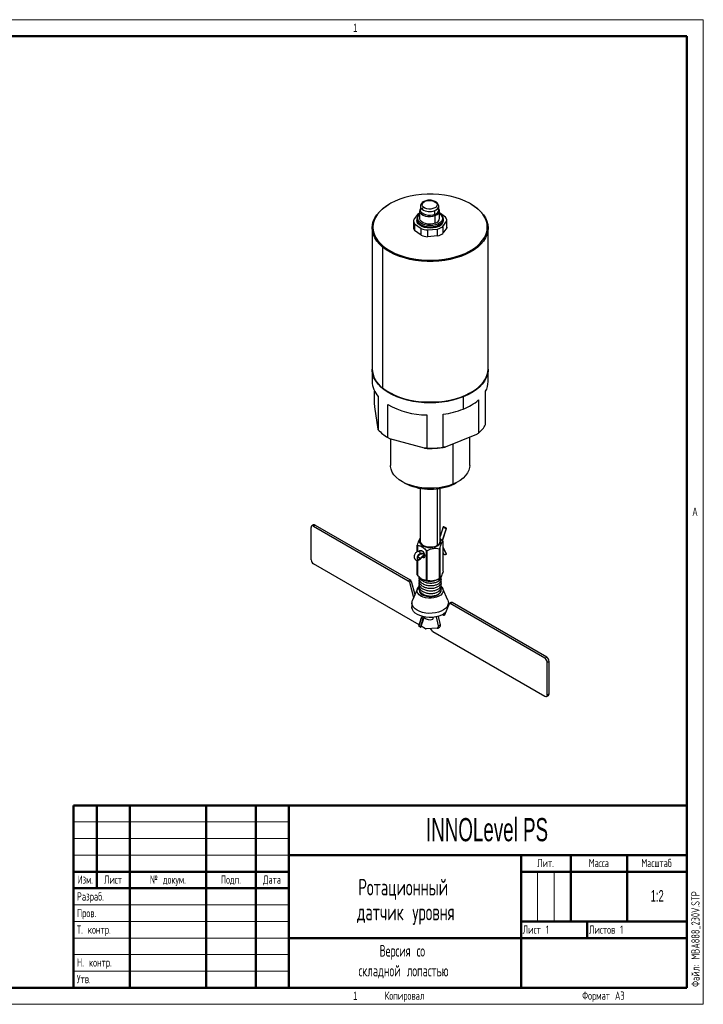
# Model space of a CAD drawing. Header units: millimetres. Extents: x 0 to 420, y 0 to 297.
# Tile 2 of 2: x 214 to 420, y 0 to 297. Entities that reach past the tile are written whole.
import ezdxf

# ---------------------------------------------------------------- set-up
doc = ezdxf.new("R2010")
doc.units = ezdxf.units.MM
doc.layers.add('ОСНОВНОЙ', color=7, linetype='Continuous', lineweight=25)
doc.styles.add('SLDTEXTSTYLE1', font='TXT', dxfattribs={"width": 0.605, "bigfont": 'bigfont'})
doc.styles.add('SLDTEXTSTYLE2', font='TXT', dxfattribs={"width": 0.605})
doc.styles.add('SLDTEXTSTYLE3', font='TXT', dxfattribs={"width": 0.620146, "bigfont": 'bigfont'})
doc.styles.add('SLDTEXTSTYLE4', font='TXT', dxfattribs={"width": 0.559127, "bigfont": 'bigfont'})

# ---------------------------------------------------------------- blocks, each defined once
blk = doc.blocks.new('SW_NOTE_0_1')
at = {"color": 0, "linetype": 'Continuous', "lineweight": 0, "char_height": 5, "attachment_point": 2, "style": 'SLDTEXTSTYLE1'}
for s, insert in [('Ротационный', (22.58, 6.43)), ('датчик уровня', (23.38, -1.07))]:
    blk.add_mtext(s, dxfattribs=dict(at, insert=insert))
blk = doc.blocks.new('SW_NOTE_0_2')
at = {"color": 0, "linetype": 'Continuous', "lineweight": 0, "char_height": 3.5, "attachment_point": 2, "style": 'SLDTEXTSTYLE1'}
for s, insert in [('Версия со', (11.16, 4.5)), ('складной лопастью', (11.53, -1.5))]:
    blk.add_mtext(s, dxfattribs=dict(at, insert=insert))

msp = doc.modelspace()

# ---------------------------------------------------------------- linework, layer by layer
at = {"color": 7, "linetype": 'Continuous', "lineweight": 18}
for p, q in [((0, 297), (420, 297)), ((420, 297), (420, 0)), ((230, 55), (295, 55)), ((230, 50), (295, 50)), ((230, 45), (295, 45)), ((370, 40), (370, 25)), ((375, 40), (375, 25)), ((230, 30), (295, 30)), ((230, 25), (295, 25)), ((230, 20), (295, 20)), ((230, 15), (295, 15)), ((230, 10), (295, 10)), ((0, 0), (420, 0))]:
    msp.add_line(p, q, dxfattribs=at)
at = {"color": 7, "linetype": 'Continuous', "lineweight": 50}
for p, q in [((415, 292), (20, 292)), ((415, 5), (415, 292)), ((230, 60), (415, 60)), ((230, 60), (230, 5)), ((237, 35), (237, 60)), ((247, 60), (247, 5)), ((270, 60), (270, 5)), ((285, 60), (285, 5)), ((295, 60), (295, 5)), ((295, 45), (415, 45)), ((365, 45), (365, 5)), ((380, 45), (380, 25)), ((397, 45), (397, 25)), ((230, 40), (295, 40)), ((365, 40), (415, 40)), ((230, 35), (295, 35)), ((365, 25), (415, 25)), ((385, 25), (385, 20)), ((295, 20), (415, 20)), ((20, 5), (415, 5))]:
    msp.add_line(p, q, dxfattribs=at)
at = {"color": 7, "linetype": 'Continuous', "lineweight": 25}
for p, q in [((325.38, 241.43), (325.21, 241.33)), ((334.67, 240.75), (334.67, 239.52)), ((340.17, 239.52), (340.17, 240.75)), ((349.96, 241.33), (349.78, 241.43)), ((333.72, 238.26), (332.59, 236.58)), ((334.42, 239.32), (334.42, 237.07)), ((338.99, 238.22), (338.99, 239.44)), ((338.99, 238.22), (339.14, 237.9)), ((339.14, 235.65), (339.14, 237.9)), ((340.42, 237.07), (340.42, 239.32)), ((342.26, 237.45), (340.42, 238.77)), ((351.74, 240.08), (351.95, 239.96)), ((332.58, 236.43), (332.58, 234.39)), ((332.9, 235.42), (334.86, 234.01)), ((332.9, 235.42), (332.9, 233.37)), ((333.58, 236.84), (333.58, 236.43)), ((339.93, 235.36), (340.09, 235.04)), ((340.09, 234.63), (340.09, 235.04)), ((341.45, 234.6), (342.58, 236.28)), ((341.58, 236.43), (341.58, 236.84)), ((342.58, 234.39), (342.58, 236.43)), ((342.58, 234.24), (342.58, 236.28)), ((320.08, 234.19), (320.08, 191.73)), ((334.86, 231.97), (332.9, 233.37)), ((334.86, 231.97), (334.86, 234.01)), ((336.77, 233.58), (339.85, 233.86)), ((336.77, 233.58), (336.77, 231.54)), ((339.85, 231.82), (336.77, 231.54)), ((339.85, 231.82), (339.85, 233.86)), ((341.45, 234.6), (341.45, 232.56)), ((342.58, 234.24), (341.45, 232.56)), ((355.08, 191.73), (355.08, 234.19)), ((323.42, 228.7), (323.22, 228.42)), ((323.22, 228.42), (323.22, 185.96)), ((320.08, 191.52), (320.08, 187.85)), ((355.08, 187.85), (355.08, 191.52)), ((320.84, 180.79), (320.84, 184.9)), ((325.21, 184.58), (325.38, 184.48)), ((349.78, 184.48), (349.96, 184.58)), ((354.32, 174.9), (354.32, 184.9)), ((321.94, 183.32), (321.94, 173.32)), ((347.58, 183.23), (347.58, 179.55)), ((352.19, 182.29), (352.19, 172.29)), ((321.88, 173.52), (320.9, 180.18)), ((324.79, 170.95), (324.79, 180.95)), ((336.55, 177.76), (336.55, 167.76)), ((341.53, 168), (341.53, 178.01)), ((335.91, 167.73), (325.43, 170.57)), ((325.63, 170.52), (325.63, 162.54)), ((351.61, 171.85), (342.11, 168.03)), ((349.53, 162.54), (349.53, 171.01)), ((329.13, 157.66), (329.84, 157.25)), ((345.33, 157.25), (346.03, 157.66)), ((334.58, 155.64), (334.58, 139.67)), ((340.58, 139.67), (340.58, 155.64)), ((343.84, 156.53), (344.41, 156.87)), ((301.7, 134.06), (301.7, 143.85)), ((302.43, 144.62), (301.9, 144.31)), ((302.93, 144.57), (302.4, 144.26)), ((302.4, 144.26), (330.98, 127.77)), ((302.93, 144.57), (331.51, 128.07)), ((341.53, 144.06), (340.58, 141.11)), ((341.3, 139.83), (342.5, 143.57)), ((342.47, 143.6), (341.7, 144.05)), ((341.47, 130.63), (341.47, 139.62)), ((333.7, 136.5), (333.7, 138.5)), ((333.74, 138.42), (333.74, 136.52)), ((335.19, 136.76), (333.99, 136.59)), ((334.95, 136.8), (334.9, 136.72)), ((336.48, 127.86), (336.48, 136.84)), ((336.62, 136.82), (336.62, 127.84)), ((340.36, 128.42), (340.36, 137.4)), ((340.46, 137.46), (340.46, 128.47)), ((342.49, 135.88), (341.47, 137.89)), ((333.7, 129.52), (333.7, 133.95)), ((334.58, 135.83), (333.74, 134.98)), ((333.74, 133.95), (333.74, 129.44)), ((334.53, 134.5), (333.76, 134.95)), ((334.38, 135.63), (334.33, 135.77)), ((334.53, 134.5), (335.84, 135.82)), ((334.57, 135.83), (335.81, 136.01)), ((334.61, 134.35), (335.92, 135.67)), ((334.61, 134.35), (334.63, 134.37)), ((341.47, 136.16), (341.57, 135.95)), ((334.27, 114.44), (302.4, 132.83)), ((330.98, 127.77), (331.51, 128.07)), ((335.11, 128.24), (335.28, 128.14)), ((339.88, 128.14), (340.41, 128.45)), ((331.84, 127.62), (331.31, 127.32)), ((331.31, 127.32), (332.61, 122.71)), ((331.84, 127.62), (332.99, 123.57)), ((333.75, 125.33), (332.25, 121.87)), ((342.92, 121.87), (341.41, 125.33)), ((336.17, 123.34), (336.02, 123.44)), ((332.08, 121.1), (332.08, 119.87)), ((343.33, 120.79), (341.91, 117.43)), ((343.08, 120.2), (343.08, 121.1)), ((343.94, 121.19), (343.41, 120.88)), ((344.19, 121.16), (343.66, 120.85)), ((372.23, 104.36), (343.66, 120.85)), ((372.76, 104.67), (344.19, 121.16)), ((334.99, 116.68), (334.17, 114.13)), ((334.19, 114.11), (335.01, 116.66)), ((334.71, 113.81), (335.52, 116.36)), ((334.81, 113.79), (335.63, 116.34)), ((334.82, 113.81), (335.64, 116.36)), ((335.52, 116.36), (335.01, 116.66)), ((335.64, 116.36), (335.63, 116.34)), ((338.36, 116.73), (338.36, 116.15)), ((339.42, 116.88), (340.04, 114.19)), ((339.99, 117.02), (340.57, 114.5)), ((341.58, 117.36), (341.29, 117.53)), ((342.03, 117.71), (341.81, 117.84)), ((334.71, 113.81), (334.19, 114.11)), ((334.82, 113.81), (334.81, 113.79)), ((336.23, 113.3), (334.9, 114.07)), ((339.7, 113.43), (336.4, 113.26)), ((337.64, 113.32), (338.24, 112.6)), ((339.86, 113.48), (340.39, 113.78)), ((340.04, 114.19), (340.57, 114.5)), ((338.41, 112.46), (372.23, 92.93)), ((372.23, 104.36), (372.76, 104.67)), ((373.47, 103.44), (372.94, 103.14)), ((372.94, 93.34), (372.94, 103.14)), ((373.47, 93.64), (373.47, 103.44)), ((372.73, 92.88), (373.26, 93.18)), ((372.94, 93.34), (373.47, 93.64))]:
    msp.add_line(p, q, dxfattribs=at)
at = {"color": 8, "linetype": 'Continuous', "lineweight": 25}
for p, q in [((344.41, 168.95), (344.41, 156.87)), ((339.7, 155.52), (339.7, 138.45)), ((342.43, 143.56), (341.25, 139.88)), ((341.47, 137.66), (342.43, 135.76)), ((333.76, 134.95), (334.64, 135.84)), ((335.76, 136.1), (334.63, 135.94)), ((334.63, 134.37), (335.93, 135.69)), ((335.84, 135.82), (335.58, 135.97)), ((335.84, 135.82), (335.87, 135.86)), ((335.92, 135.67), (335.93, 135.69)), ((341.58, 117.36), (341.98, 117.59))]:
    msp.add_line(p, q, dxfattribs=at)
at = {"color": 7, "linetype": 'Continuous', "lineweight": 25, "flags": 128}
for points in [[(351.74, 240.08), (350.67, 240.88), (349.47, 241.61), (348.15, 242.26), (346.71, 242.84), (345.18, 243.33), (343.58, 243.73), (341.91, 244.03), (340.2, 244.23), (338.46, 244.34), (336.71, 244.34), (334.98, 244.23), (333.26, 244.03), (331.6, 243.73), (329.99, 243.33), (328.46, 242.84), (327.03, 242.27), (325.7, 241.61), (324.5, 240.88), (323.43, 240.08), (322.5, 239.23), (321.73, 238.32), (321.13, 237.37), (320.69, 236.4), (320.42, 235.4), (320.33, 234.39), (320.42, 233.39), (320.69, 232.39), (321.12, 231.41), (321.73, 230.47), (322.5, 229.56), (323.42, 228.7)], [(323.22, 228.42), (322.28, 229.29), (321.5, 230.2), (320.88, 231.16), (320.44, 232.16), (320.17, 233.17), (320.08, 234.19), (320.17, 235.21), (320.44, 236.22), (320.89, 237.21), (321.5, 238.17), (322.28, 239.09), (323.22, 239.96), (324.31, 240.77), (325.21, 241.33)], [(335.58, 240.41), (335.29, 240.74), (335.18, 241.11), (335.24, 241.48), (335.49, 241.82), (335.89, 242.11), (336.41, 242.32), (337.02, 242.43), (337.66, 242.45), (338.28, 242.36), (338.83, 242.17), (339.27, 241.9)], [(339.27, 241.9), (339.56, 241.57), (339.67, 241.2), (339.6, 240.84), (339.36, 240.49), (338.96, 240.21), (338.43, 240), (337.83, 239.88), (337.19, 239.86), (336.56, 239.96), (336.01, 240.14), (335.58, 240.41)], [(349.96, 241.33), (350.86, 240.77), (351.95, 239.96)], [(351.95, 239.96), (352.89, 239.09), (353.67, 238.17), (354.28, 237.21), (354.73, 236.22), (354.99, 235.21), (355.08, 234.18), (354.99, 233.16), (354.72, 232.15), (354.28, 231.16), (353.66, 230.2), (352.88, 229.28), (351.94, 228.41), (350.86, 227.6), (349.64, 226.86), (348.29, 226.2), (346.84, 225.61), (345.29, 225.12), (343.66, 224.71), (341.97, 224.41), (340.23, 224.2), (338.47, 224.1), (336.69, 224.1), (334.93, 224.2), (333.19, 224.41), (331.5, 224.71), (329.87, 225.12), (328.32, 225.61), (326.87, 226.2), (325.52, 226.87), (324.3, 227.61), (323.22, 228.42)], [(323.42, 228.7), (324.49, 227.91), (325.7, 227.17), (327.02, 226.52), (328.46, 225.94), (329.98, 225.45), (331.59, 225.05), (333.26, 224.75), (334.97, 224.55), (336.71, 224.45), (338.45, 224.45), (340.19, 224.55), (341.9, 224.75), (343.57, 225.05), (345.18, 225.45), (346.7, 225.94), (348.14, 226.51), (349.46, 227.17), (350.67, 227.9), (351.74, 228.7), (352.66, 229.56), (353.43, 230.46), (354.04, 231.41), (354.48, 232.38), (354.74, 233.38), (354.83, 234.39), (354.75, 235.4), (354.48, 236.39), (354.04, 237.37), (353.44, 238.32), (352.67, 239.22), (351.74, 240.08)], [(334.42, 238.26), (333.97, 237.83), (333.68, 237.35), (333.58, 236.83), (333.69, 236.32), (333.99, 235.83), (334.47, 235.39), (335.1, 235.03), (335.86, 234.76), (336.71, 234.59), (337.6, 234.53), (338.49, 234.59), (339.33, 234.76), (340.09, 235.04)], [(339.93, 235.36), (339.22, 235.1), (338.43, 234.94), (337.6, 234.88), (336.76, 234.93), (335.97, 235.09), (335.26, 235.35), (334.66, 235.69), (334.21, 236.1), (333.93, 236.55), (333.83, 237.04), (333.92, 237.52), (334.2, 237.98), (334.42, 238.21)], [(334.67, 240.01), (334.47, 239.62), (334.43, 239.17), (334.6, 238.73), (334.96, 238.33), (335.49, 238), (336.15, 237.75), (336.89, 237.61), (337.68, 237.59), (338.44, 237.69), (339.14, 237.9)], [(338.99, 238.22), (338.36, 238.03), (337.66, 237.94), (336.94, 237.96), (336.25, 238.09), (335.65, 238.31), (335.17, 238.62), (334.84, 238.98), (334.68, 239.39), (334.67, 239.52)], [(339.14, 237.9), (339.72, 238.2), (340.14, 238.58), (340.38, 239.01), (340.41, 239.46), (340.25, 239.91), (340.17, 240.01)], [(340.42, 238.46), (340.51, 238.4), (340.96, 237.99), (341.24, 237.53), (341.33, 237.05), (341.24, 236.57), (340.97, 236.11), (340.52, 235.7), (339.93, 235.36)], [(340.09, 235.04), (340.72, 235.41), (341.19, 235.85), (341.49, 236.34), (341.58, 236.85), (341.48, 237.36), (341.18, 237.85), (340.7, 238.29), (340.41, 238.47)], [(340.09, 234.63), (339.33, 234.36), (338.49, 234.18), (337.6, 234.12), (336.71, 234.18), (335.86, 234.35), (335.1, 234.62), (334.47, 234.99), (333.99, 235.42), (333.69, 235.91), (333.58, 236.42), (333.58, 236.43)], [(339.14, 235.65), (338.44, 235.44), (337.68, 235.35), (336.89, 235.37), (336.15, 235.51), (335.49, 235.75), (334.96, 236.08), (334.6, 236.49), (334.43, 236.93), (334.42, 237.07)], [(342.58, 234.39), (342.58, 234.39), (342.58, 234.24)], [(347.58, 183.23), (346.07, 182.69), (344.48, 182.24), (342.82, 181.88), (341.1, 181.63), (339.35, 181.47), (337.58, 181.42), (335.81, 181.47), (334.06, 181.63), (332.34, 181.88), (330.68, 182.24), (329.09, 182.69), (327.58, 183.23), (326.18, 183.86), (324.9, 184.56), (323.74, 185.34), (322.73, 186.18), (321.87, 187.08), (321.17, 188.02), (320.64, 188.99), (320.28, 189.99), (320.11, 191.01), (320.08, 191.62)], [(323.22, 185.96), (324.3, 185.15), (325.52, 184.41), (326.87, 183.74), (328.32, 183.15), (329.87, 182.66), (331.5, 182.25), (333.19, 181.95), (334.93, 181.74), (336.69, 181.64), (338.47, 181.64), (340.23, 181.74), (341.97, 181.95), (343.66, 182.25), (345.29, 182.66), (346.84, 183.15), (348.29, 183.74), (349.64, 184.4), (350.86, 185.14), (351.94, 185.95), (352.88, 186.82), (353.66, 187.74), (354.28, 188.7), (354.72, 189.69), (354.99, 190.7), (355.08, 191.72), (355.08, 191.73)], [(355.08, 191.62), (355.06, 191.01), (354.88, 189.99), (354.52, 188.99), (353.99, 188.01), (353.29, 187.07), (352.43, 186.18), (351.42, 185.34), (350.26, 184.56), (348.98, 183.86), (347.58, 183.23)], [(349.78, 184.48), (349.46, 184.3), (348.14, 183.65), (346.7, 183.07), (345.18, 182.58), (343.57, 182.18), (341.9, 181.88), (340.19, 181.68), (338.45, 181.58), (336.71, 181.58), (334.97, 181.68), (333.26, 181.88), (331.59, 182.18), (329.98, 182.58), (328.46, 183.07), (327.02, 183.65), (325.7, 184.31), (325.38, 184.48)], [(344.41, 156.87), (343.12, 156.42), (341.75, 156.07), (340.32, 155.82), (338.84, 155.67), (337.34, 155.64), (335.84, 155.71), (334.37, 155.89), (332.96, 156.17), (331.61, 156.56), (330.36, 157.04), (329.23, 157.6), (328.22, 158.25), (327.36, 158.96), (326.67, 159.73), (326.14, 160.54), (325.8, 161.38), (325.64, 162.24), (325.63, 162.54)], [(349.53, 162.54), (349.49, 161.96), (349.27, 161.1), (348.87, 160.27), (348.29, 159.47), (347.54, 158.72), (346.63, 158.03), (345.58, 157.41), (344.41, 156.87)], [(343.84, 156.53), (344.96, 157.04), (345.33, 157.25)], [(341.54, 144.08), (341.53, 144.03), (341.56, 143.96), (341.64, 143.89), (341.75, 143.81), (341.9, 143.73), (342.07, 143.66), (342.26, 143.6), (342.43, 143.56)], [(342.43, 143.56), (342.46, 143.56), (342.48, 143.56), (342.49, 143.56), (342.5, 143.57), (342.5, 143.57), (342.5, 143.58), (342.49, 143.59), (342.47, 143.6)], [(334.58, 140.39), (334.44, 140.16), (334.33, 139.73), (334.4, 139.29), (334.64, 138.88), (335.03, 138.51), (335.57, 138.2), (336.21, 137.97), (336.93, 137.83), (337.68, 137.8), (338.42, 137.86), (339.13, 138.02), (339.74, 138.27), (340.25, 138.6), (340.6, 138.98), (340.8, 139.4), (340.82, 139.84), (340.67, 140.26), (340.58, 140.39)], [(334.58, 139.67), (334.62, 139.4), (334.83, 138.98), (335.21, 138.61), (335.74, 138.3), (336.39, 138.08), (337.11, 137.96), (337.87, 137.95), (338.6, 138.04), (339.27, 138.24), (339.83, 138.53), (340.26, 138.89), (340.51, 139.29), (340.58, 139.67)], [(334.28, 136.63), (334.29, 136.66), (334.48, 136.88), (334.77, 136.93), (335.11, 136.81), (335.45, 136.54), (335.73, 136.15), (335.92, 135.71), (335.99, 135.28)], [(334.53, 135.84), (334.27, 135.73), (334.02, 135.5), (333.82, 135.19), (333.71, 134.85), (333.71, 134.54), (333.82, 134.33), (334.02, 134.25), (334.27, 134.31), (334.53, 134.5)], [(334.26, 134.12), (334.33, 134.15), (334.63, 134.37)], [(335.99, 135.28), (335.92, 134.93), (335.73, 134.71), (335.45, 134.66), (335.11, 134.77), (335.06, 134.8)], [(342.43, 135.76), (342.46, 135.77), (342.48, 135.79), (342.49, 135.81), (342.5, 135.83), (342.5, 135.85), (342.5, 135.87), (342.49, 135.88)], [(334.79, 123.16), (334.25, 123.54), (333.88, 123.98), (333.67, 124.46), (333.65, 124.96), (333.81, 125.44), (334.14, 125.89), (334.24, 125.99)], [(340.99, 125.92), (341.12, 125.78), (341.42, 125.32), (341.53, 124.83), (341.46, 124.34), (341.21, 123.87), (340.79, 123.44), (340.22, 123.07), (339.53, 122.79), (338.74, 122.59), (337.9, 122.5), (337.05, 122.51), (336.22, 122.63), (335.46, 122.85), (334.79, 123.16)], [(333.69, 118.85), (333.06, 119.29), (332.58, 119.78), (332.25, 120.32), (332.1, 120.88), (332.12, 121.45), (332.25, 121.87)], [(342.92, 121.87), (343.02, 121.59), (343.08, 121.02), (342.97, 120.46), (342.69, 119.91), (342.24, 119.41), (341.64, 118.95), (340.92, 118.57), (340.08, 118.27), (339.16, 118.05), (338.2, 117.94), (337.21, 117.93), (336.24, 118.02), (335.31, 118.2), (334.45, 118.49), (333.69, 118.85)], [(340.69, 124.22), (340.44, 123.88), (340.01, 123.52), (339.45, 123.23), (338.78, 123.03), (338.05, 122.91), (337.3, 122.9), (336.56, 122.99), (335.88, 123.17), (335.29, 123.44)], [(342.23, 118.17), (341.73, 117.78), (341.01, 117.39), (340.18, 117.07), (339.27, 116.85), (338.3, 116.72), (337.31, 116.7), (336.32, 116.78), (335.38, 116.96), (334.51, 117.24), (333.74, 117.6), (333.1, 118.03), (332.6, 118.53), (332.26, 119.07), (332.1, 119.63), (332.08, 119.87)], [(343.66, 120.85), (343.61, 120.88), (343.55, 120.9), (343.5, 120.9), (343.46, 120.9), (343.42, 120.88), (343.38, 120.86), (343.35, 120.83), (343.33, 120.79)], [(341.91, 117.43), (341.89, 117.38), (341.86, 117.35), (341.83, 117.33), (341.78, 117.31), (341.74, 117.31), (341.69, 117.31), (341.64, 117.33), (341.58, 117.36)], [(334.19, 114.11), (334.18, 114.12), (334.17, 114.13), (334.17, 114.13), (334.17, 114.13)], [(339.7, 113.43), (339.8, 113.45), (339.89, 113.49), (339.96, 113.56), (340.02, 113.66), (340.05, 113.77), (340.07, 113.9), (340.07, 114.04), (340.04, 114.19)], [(340.57, 114.5), (340.6, 114.35), (340.6, 114.2), (340.58, 114.07), (340.55, 113.96), (340.49, 113.87), (340.42, 113.8), (340.39, 113.78)]]:
    msp.add_lwpolyline(points, dxfattribs=at)
at = {"color": 8, "linetype": 'Continuous', "lineweight": 25, "flags": 128}
for points in [[(334.63, 135.94), (334.33, 135.82), (334.03, 135.55), (333.8, 135.18), (333.67, 134.78), (333.67, 134.42), (333.8, 134.17), (334.03, 134.07), (334.26, 134.12)], [(335.01, 116.66), (335, 116.67), (334.99, 116.67), (334.99, 116.68), (334.99, 116.68)]]:
    msp.add_lwpolyline(points, dxfattribs=at)
at = {"color": 8, "linetype": 'Continuous', "lineweight": 25}
for centre, radius, start, end in [((335.84, 240.79), 1.17, 182.2647, 234.7627), ((338.61, 240.98), 1.58, 283.9359, 350.4698), ((339.41, 241.62), 0.312, 54.9602, 116.646), ((333.97, 135.93), 0.657, 0.7079, 88.5203), ((334.55, 135.92), 0.0899, 287.54, 14.9507), ((335.7, 135.59), 0.27, 37.5108, 58.609)]:
    msp.add_arc(centre, radius, start, end, dxfattribs=at)
at = {"color": 7, "linetype": 'Continuous', "lineweight": 25}
for centre, radius, start, end in [((336.42, 234.38), 4.73, 114.9763, 124.8437), ((335.84, 239.8), 0.671, 112.7073, 176.0734), ((337.45, 243.24), 4.1, 236.0958, 292.0735), ((338.62, 239.74), 1.56, 283.6722, 352.0306), ((334.41, 236.44), 1.82, 175.6501, 214.3927), ((338.73, 237.31), 1.71, 283.6722, 352.0306), ((339.41, 236.72), 2.19, 288.0604, 352.5651), ((340.76, 236.42), 1.82, 355.6501, 34.3927), ((334.43, 234.41), 1.84, 180.6798, 214.2863), ((337.44, 241.05), 7.49, 249.8892, 264.876), ((337.44, 239.01), 7.49, 249.8892, 264.876), ((338.38, 239.12), 5.46, 285.6357, 304.1705), ((338.38, 237.07), 5.46, 285.6357, 304.1705), ((327.76, 192.16), 7.69, 183.2542, 233.7732), ((327.04, 188.06), 6.96, 181.7241, 222.8309), ((348.86, 187.88), 6.22, 331.3646, 359.6701), ((341.79, 194.6), 16.12, 291.0418, 310.2049), ((336.84, 202.11), 24.35, 240.3302, 269.3072), ((338.32, 203.1), 25.3, 277.2838, 291.4563), ((331.18, 181.55), 12.38, 221.6935, 238.9323), ((346.17, 179.36), 9.29, 310.4039, 331.2906), ((337.58, 197.16), 29.48, 266.7437, 278.8359), ((337.59, 197.72), 29.98, 268.0177, 277.5619), ((337.64, 172.47), 17.11, 242.8704, 291.24), ((302.13, 143.92), 0.437, 50.7967, 189.214), ((302.64, 144.16), 0.503, 54.3824, 114.3071), ((341.59, 143.88), 0.199, 55.3074, 102.8341), ((339.99, 138.98), 1.61, 23.3023, 26.4946), ((335.18, 139.14), 1.61, 203.3023, 206.4946), ((334.99, 136.4), 0.41, 60.3956, 135.6528), ((337.54, 143.22), 6.47, 260.5755, 261.8384), ((338.53, 140.69), 3.77, 299.0924, 300.9023), ((303.23, 134.12), 1.54, 182.6055, 237.3945), ((334.56, 135.89), 0.0595, 238.5606, 277.6369), ((334.46, 134.34), 0.177, 10.4523, 64.7359), ((335.57, 135.4), 0.42, 233.8195, 359.1904), ((342.1, 136.31), 0.645, 214.8321, 301.0118), ((330.55, 127.11), 0.781, 15.3051, 57.1301), ((331.08, 127.42), 0.781, 15.3051, 57.1301), ((335.18, 130.16), 1.61, 203.3023, 206.4946), ((337.58, 132.54), 4.96, 242.3985, 297.6015), ((337.54, 134.24), 6.47, 260.5755, 261.8384), ((338.53, 131.71), 3.77, 299.0924, 300.9023), ((335.89, 124.87), 1.55, 179.9592, 247.0668), ((337.59, 126.01), 3.03, 242.0716, 295.9961), ((344.04, 120.96), 0.247, 53.8186, 114.8709), ((336.61, 116.14), 1.68, 148.5363, 161.986), ((337.14, 115.84), 1.7, 142.5002, 161.9375), ((335.6, 116.47), 0.133, 235.3074, 282.8341), ((337.08, 115.87), 1.52, 140.1429, 161.9577), ((337.55, 118.64), 2.62, 227.7033, 288.0961), ((334.78, 113.92), 0.133, 235.3074, 282.8341), ((336.4, 113.57), 0.313, 237.8857, 270.5293), ((338.74, 113.01), 0.643, 218.867, 238.9727), ((371.4, 103.07), 1.54, 2.6055, 57.3945), ((371.93, 103.37), 1.54, 2.6055, 57.3945), ((372.51, 93.27), 0.437, 230.7967, 9.214), ((372.99, 93.58), 0.48, 304.0564, 7.2558)]:
    msp.add_arc(centre, radius, start, end, dxfattribs=at)
for points, knots in [([(339.59, 241.87), (339.51, 241.94), (339.28, 242.11), (338.83, 242.32), (338.22, 242.49), (337.56, 242.56), (336.9, 242.53), (336.26, 242.4), (335.68, 242.18), (335.22, 241.87), (334.89, 241.5), (334.7, 241.13), (334.7, 240.89), (334.69, 240.79)], [0, 0, 0, 0, 0.055474, 0.155186, 0.255663, 0.355878, 0.455998, 0.556612, 0.658357, 0.761977, 0.853802, 0.940283, 1, 1, 1, 1]), ([(340.15, 240.71), (340.16, 240.76), (340.19, 240.97), (340.06, 241.31), (339.85, 241.64), (339.66, 241.81), (339.59, 241.87)], [0, 0, 0, 0, 0.127933, 0.463441, 0.796613, 1, 1, 1, 1]), ([(320.9, 180.18), (320.89, 180.29), (320.87, 180.5), (320.85, 180.7), (320.84, 180.79)], [0, 0, 0, 0, 0.556838, 1, 1, 1, 1]), ([(321.94, 173.32), (321.93, 173.36), (321.91, 173.42), (321.89, 173.49), (321.88, 173.52)], [0, 0, 0, 0, 0.5631419, 1, 1, 1, 1]), ([(352.19, 172.29), (352.09, 172.2), (351.89, 172.06), (351.7, 171.91), (351.61, 171.85)], [0, 0, 0, 0, 0.5631419, 1, 1, 1, 1]), ([(325.43, 170.57), (325.31, 170.64), (325.1, 170.77), (324.89, 170.89), (324.79, 170.95)], [0, 0, 0, 0, 0.556838, 1, 1, 1, 1]), ([(336.55, 167.76), (336.43, 167.75), (336.22, 167.74), (336, 167.73), (335.91, 167.73)], [0, 0, 0, 0, 0.563142, 1, 1, 1, 1]), ([(342.11, 168.03), (342, 168.03), (341.81, 168.01), (341.62, 168.01), (341.53, 168)], [0, 0, 0, 0, 0.556838, 1, 1, 1, 1]), ([(334.58, 140.55), (334.55, 140.53), (334.45, 140.45), (334.23, 140.09), (333.95, 139.4), (333.78, 138.77), (333.7, 138.5)], [0, 0, 0, 0, 0.106052, 0.36256, 0.734325, 1, 1, 1, 1]), ([(340.46, 137.46), (340.53, 137.7), (340.67, 138.2), (340.94, 138.93), (341.21, 139.42), (341.39, 139.56), (341.47, 139.62)], [0, 0, 0, 0, 0.217359, 0.441929, 0.767405, 1, 1, 1, 1]), ([(341.43, 139.7), (341.29, 139.86), (341.02, 140.16), (340.73, 140.37), (340.58, 140.47)], [0, 0, 0, 0, 0.51522, 1, 1, 1, 1]), ([(333.74, 138.42), (333.88, 138.41), (334.33, 138.39), (335.2, 138.08), (335.99, 137.39), (336.39, 136.94), (336.48, 136.84)], [0, 0, 0, 0, 0.160728, 0.52963, 0.899576, 1, 1, 1, 1]), ([(335.08, 136.77), (335.06, 136.77), (335.03, 136.76), (335.02, 136.74), (335.02, 136.73)], [0, 0, 0, 0, 0.836293, 1, 1, 1, 1]), ([(336.62, 136.82), (336.88, 136.96), (337.4, 137.23), (338.39, 137.55), (339.42, 137.6), (340.08, 137.46), (340.36, 137.4)], [0, 0, 0, 0, 0.217359, 0.441929, 0.767405, 1, 1, 1, 1]), ([(332.81, 135.41), (332.78, 135.31), (332.71, 135.07), (332.75, 134.71), (332.89, 134.36), (333.16, 134.08), (333.51, 133.93), (333.88, 133.93), (334.22, 134.04), (334.46, 134.2), (334.58, 134.32), (334.61, 134.35)], [0, 0, 0, 0, 0.1010862, 0.2339188, 0.3564303, 0.4768567, 0.6064631, 0.721198, 0.8359735, 0.9598442, 1, 1, 1, 1]), ([(333.99, 136.59), (333.89, 136.57), (333.66, 136.51), (333.34, 136.3), (333.06, 135.99), (332.86, 135.67), (332.82, 135.47), (332.81, 135.41)], [0, 0, 0, 0, 0.1880866, 0.4057971, 0.6476242, 0.9049664, 1, 1, 1, 1]), ([(335.45, 135.2), (335.48, 135.18), (335.57, 135.11), (335.73, 135.08), (335.83, 135.11), (335.87, 135.12)], [0, 0, 0, 0, 0.181952, 0.740575, 1, 1, 1, 1]), ([(335.51, 135.26), (335.52, 135.26), (335.58, 135.21), (335.73, 135.21), (335.88, 135.22), (335.94, 135.27), (335.94, 135.27)], [0, 0, 0, 0, 0.018987, 0.478546, 0.943415, 1, 1, 1, 1]), ([(336.48, 127.86), (336.34, 127.87), (335.88, 127.89), (335.02, 128.2), (334.23, 128.89), (333.83, 129.34), (333.74, 129.44)], [0, 0, 0, 0, 0.160728, 0.52963, 0.899576, 1, 1, 1, 1]), ([(334.27, 128.93), (334.24, 128.86), (334.19, 128.68), (334.22, 128.28), (334.42, 127.68), (335.06, 127.01), (336.05, 126.52), (337.2, 126.27), (338.41, 126.27), (339.51, 126.52), (340.29, 126.95), (340.78, 127.46), (340.97, 128.01), (341, 128.41), (340.88, 128.6), (340.88, 128.61)], [0, 0, 0, 0, 0.026869, 0.067489, 0.1518251, 0.256296, 0.3622071, 0.4605992, 0.5638711, 0.6708664, 0.7664604, 0.8441129, 0.9174477, 0.9941062, 1, 1, 1, 1]), ([(334.28, 128.22), (334.25, 128.13), (334.2, 127.93), (334.21, 127.5), (334.42, 126.89), (335.06, 126.23), (336.05, 125.73), (337.2, 125.49), (338.41, 125.49), (339.51, 125.74), (340.29, 126.17), (340.78, 126.68), (340.97, 127.23), (341, 127.63), (340.88, 127.81), (340.88, 127.83)], [0, 0, 0, 0, 0.03577, 0.076018, 0.159583, 0.263098, 0.368041, 0.465533, 0.56786, 0.673877, 0.768596, 0.845539, 0.918203, 0.99416, 1, 1, 1, 1]), ([(334.33, 128.88), (334.36, 128.76), (334.48, 128.37), (335.08, 127.8), (336.05, 127.3), (337.2, 127.05), (338.41, 127.05), (339.5, 127.3), (340.3, 127.73), (340.77, 128.24), (340.98, 128.71), (340.94, 128.99), (340.92, 129.1)], [0, 0, 0, 0, 0.053456, 0.17596, 0.300152, 0.415527, 0.536625, 0.662088, 0.774182, 0.865238, 0.951231, 1, 1, 1, 1]), ([(336.1, 127.81), (336.09, 127.81), (335.92, 127.84), (335.49, 128.01), (334.98, 128.24), (334.77, 128.49), (334.7, 128.56)], [0, 0, 0, 0, 0.022515, 0.272157, 0.776154, 1, 1, 1, 1]), ([(340.36, 128.42), (340.1, 128.28), (339.58, 128), (338.59, 127.69), (337.56, 127.63), (336.89, 127.78), (336.62, 127.84)], [0, 0, 0, 0, 0.217359, 0.441929, 0.767405, 1, 1, 1, 1]), ([(341.47, 130.63), (341.4, 130.39), (341.26, 129.89), (340.99, 129.16), (340.71, 128.67), (340.54, 128.53), (340.46, 128.47)], [0, 0, 0, 0, 0.217359, 0.441929, 0.767405, 1, 1, 1, 1]), ([(334.28, 127.44), (334.25, 127.34), (334.2, 127.14), (334.21, 126.71), (334.42, 126.11), (335.06, 125.45), (336.05, 124.95), (337.2, 124.71), (338.41, 124.7), (339.51, 124.95), (340.29, 125.38), (340.78, 125.9), (340.97, 126.45), (341, 126.85), (340.88, 127.03), (340.88, 127.05)], [0, 0, 0, 0, 0.03577, 0.076018, 0.159583, 0.263098, 0.368041, 0.465533, 0.56786, 0.673877, 0.768596, 0.845539, 0.918203, 0.99416, 1, 1, 1, 1]), ([(334.28, 126.66), (334.25, 126.56), (334.2, 126.36), (334.21, 125.93), (334.42, 125.33), (335.06, 124.66), (336.05, 124.17), (337.2, 123.92), (338.41, 123.92), (339.51, 124.17), (340.29, 124.6), (340.78, 125.12), (340.97, 125.66), (341, 126.06), (340.88, 126.25), (340.88, 126.26)], [0, 0, 0, 0, 0.03577, 0.076018, 0.159583, 0.263098, 0.368041, 0.465533, 0.56786, 0.673877, 0.768596, 0.845539, 0.918203, 0.99416, 1, 1, 1, 1]), ([(334.28, 125.87), (334.25, 125.78), (334.2, 125.58), (334.21, 125.15), (334.42, 124.55), (335.06, 123.88), (336.05, 123.39), (337.2, 123.14), (338.41, 123.14), (339.51, 123.39), (340.29, 123.82), (340.78, 124.33), (340.97, 124.88), (341, 125.28), (340.88, 125.47), (340.88, 125.48)], [0, 0, 0, 0, 0.03577, 0.076018, 0.159583, 0.263098, 0.368041, 0.465533, 0.56786, 0.673877, 0.768596, 0.845539, 0.918203, 0.99416, 1, 1, 1, 1]), ([(335.64, 116.36), (335.66, 116.41), (335.7, 116.53), (335.8, 116.72), (335.9, 116.82), (335.94, 116.87)], [0, 0, 0, 0, 0.267951, 0.685943, 1, 1, 1, 1])]:
    msp.add_open_spline(points, degree=3, knots=knots, dxfattribs=at)
at = {"layer": 'ОСНОВНОЙ', "linetype": 'Continuous', "lineweight": 18}
for p, q in [((20, 292), (415, 292)), ((217.5, 292), (217.5, 292)), ((415, 292), (415, 5)), ((415, 148.5), (415, 148.5)), ((415, 5), (20, 5)), ((217.5, 5), (217.5, 5))]:
    msp.add_line(p, q, dxfattribs=at)

# ---------------------------------------------------------------- block references
at = {"color": 7, "linetype": 'Continuous', "lineweight": 0}
for name, p in [('SW_NOTE_0_1', (306.87, 31.4)), ('SW_NOTE_0_2', (318.02, 13.39))]:
    msp.add_blockref(name, p, dxfattribs=at)

# ---------------------------------------------------------------- texts
for s, insert, char_height, attachment_point, style in [('INNOLevel PS', (354.75, 56.19), 7, 2, 'SLDTEXTSTYLE2'), ('Лит.', (372.41, 43.87), 2.5, 2, 'SLDTEXTSTYLE3'), ('Масса', (388.49, 43.87), 2.5, 2, 'SLDTEXTSTYLE3'), ('Масштаб', (405.89, 43.87), 2.5, 2, 'SLDTEXTSTYLE3'), ('Изм.', (233.52, 38.87), 2.5, 2, 'SLDTEXTSTYLE4'), ('Лист', (241.9, 38.87), 2.5, 2, 'SLDTEXTSTYLE3'), ('№ докум.', (258.46, 38.87), 2.5, 2, 'SLDTEXTSTYLE3'), ('Подп.', (277.48, 38.87), 2.5, 2, 'SLDTEXTSTYLE3'), ('Дата', (289.89, 38.87), 2.5, 2, 'SLDTEXTSTYLE3'), ('Разраб.', (231, 33.78), 2.5, 1, 'SLDTEXTSTYLE1'), ('1:2', (406.1, 34.44), 3.5, 2, 'SLDTEXTSTYLE2'), ('Пров.', (231, 28.78), 2.5, 1, 'SLDTEXTSTYLE1'), ('Т. контр.', (231, 23.78), 2.5, 1, 'SLDTEXTSTYLE1'), ('Лист 1', (365.5, 23.78), 2.5, 1, 'SLDTEXTSTYLE1'), ('Листов 1', (385.5, 23.78), 2.5, 1, 'SLDTEXTSTYLE1'), ('Н. контр.', (231, 13.87), 2.5, 1, 'SLDTEXTSTYLE1'), ('Утв.', (231, 8.87), 2.5, 1, 'SLDTEXTSTYLE1'), ('Копировал', (329.87, 3.87), 2.5, 2, 'SLDTEXTSTYLE1'), ('Формат А3', (389.85, 3.87), 2.5, 2, 'SLDTEXTSTYLE1')]:
    msp.add_mtext(s, dxfattribs=dict(at, insert=insert, char_height=char_height, attachment_point=attachment_point, style=style))
at = {"color": 7, "linetype": 'Continuous', "lineweight": 0, "insert": (416.38, 5.25), "char_height": 2.5, "attachment_point": 1, "rotation": 90, "style": 'SLDTEXTSTYLE1'}
msp.add_mtext('Файл: MBA888_230V.STP', dxfattribs=at)
at = {"layer": 'ОСНОВНОЙ', "char_height": 2.5, "attachment_point": 2, "style": 'SLDTEXTSTYLE2'}
for s, insert in [('1', (314.98, 295.82)), ('A', (417.49, 149.82)), ('1', (314.98, 3.82))]:
    msp.add_mtext(s, dxfattribs=dict(at, insert=insert))

doc.saveas('drawing.dxf')
